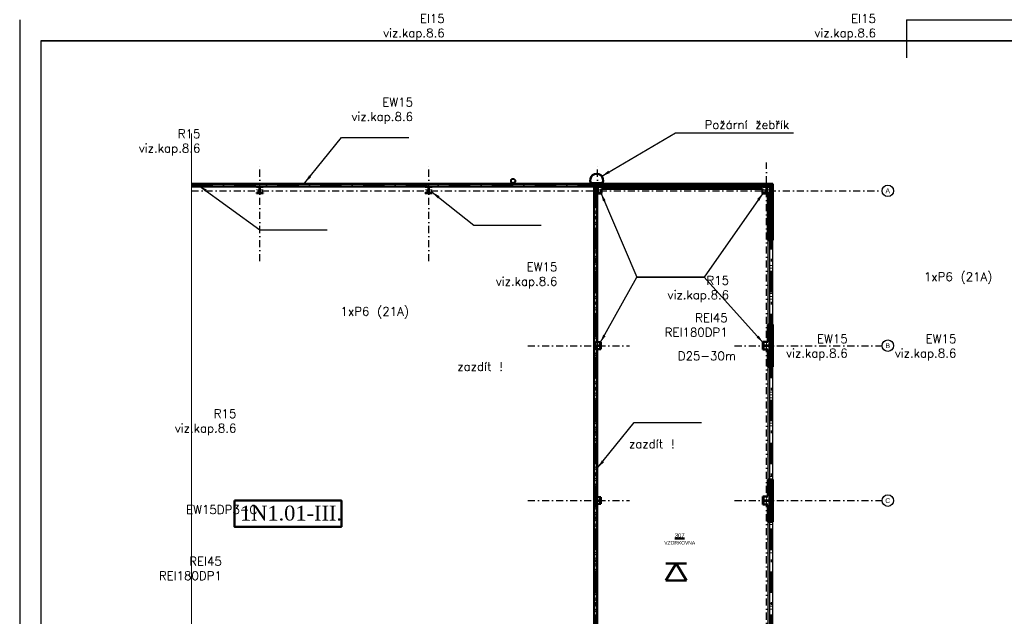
# Model space of a CAD drawing. Header units: millimetres. Extents: x 2886542 to 7567581, y -792623 to 134766.
# Tile 165 of 256: x 4614412 to 4649383, y -358017 to -336834. Entities that reach past the tile are written whole.
import ezdxf
from ezdxf.enums import TextEntityAlignment as Align

# ---------------------------------------------------------------- set-up
doc = ezdxf.new("R2010")
doc.units = ezdxf.units.MM
for name, pattern in [('ACAD_ISO04W100', [30, 24, -3, 0, -3]), ('DASHDOT', [1, 0.5, -0.25, 0, -0.25]), ('DASHDOTX2', [50.8, 25.4, -12.7, 0, -12.7])]:
    doc.linetypes.add(name, pattern=pattern)
for name, color, linetype, lineweight in [('CKIZOLACE', 1, 'Continuous', 18), ('CKOKNA', 1, 'Continuous', 18), ('CKPOPISM', 250, 'Continuous', 50), ('CKPOPISM_POPIS', 3, 'Continuous', 25), ('CKPROSTUPY_NADROVINOU', 7, 'DASHDOT', 25), ('CKRASTR', 7, 'DASHDOT', 18), ('CKRASTR_POPIS', 3, 'Continuous', 25), ('CKSTENY_PODROVINOU', 7, 'Continuous', 25), ('CKSTENY_REZ', 6, 'Continuous', 50), ('CSPROFILY_OSY', 1, 'DASHDOT', 18), ('CSPROFILY_REZY', 4, 'Continuous', 50), ('Text obecně', 7, 'Continuous', 25), ('ZTI-DEŠŤOVÁ-KANALIZACE', 210, 'Continuous', 40)]:
    doc.layers.add(name, color=color, linetype=linetype, lineweight=lineweight)
doc.layers.add('požárničina', color=10, linetype='Continuous')
doc.layers.add('srafy', color=251, linetype='Continuous')
doc.styles.add('ARIAL', font='arial.ttf')
doc.styles.add('DVERE', font='SIMPLEX.shx', dxfattribs={"width": 0.65})
doc.styles.add('ROMANT', font='romant')
doc.styles.get("Standard").update_dxf_attribs({"font": 'arial.ttf'})
doc.linetypes.add('IZOLACE_POLYSTYREN_PENOVY', pattern='A,0.001,[228,CADKON.SHX,S=0.1,R=0,X=0,Y=0],-2', length=2.001)
doc.linetypes.add('PRERUSENI', pattern='A,60,[100,CADKON.SHX,S=2.5,R=0,X=0,Y=0],-10', length=70)
doc.dimstyles.new('1_75', dxfattribs={"dimscale": 75, "dimtxt": 2.5, "dimasz": 2, "dimexe": 0.7, "dimexo": 0.625, "dimgap": 1, "dimtad": 1, "dimdec": 0, "dimrnd": 1, "dimtxsty": 'DVERE', "dimblk": 'OBLIQUE', "dimcen": 1.5, "dimclrd": 256, "dimclre": 256, "dimclrt": 4, "dimadec": 0, "dimazin": 0, "dimtm": 1e-09, "dimtfac": 1, "dimtdec": 0, "dimtix": 1, "dimtmove": 2, "dimatfit": 3, "dimldrblk": 'OBLIQUE', "dimfxl": 0, "dimarcsym": 0})
doc.dimstyles.new('úhlová', dxfattribs={"dimscale": 0.2, "dimtxt": 2.5, "dimasz": 1.5, "dimexe": 0, "dimexo": 3, "dimgap": 1, "dimtad": 1, "dimdec": 0, "dimzin": 0, "dimdsep": 46, "dimtxsty": 'ROMANT', "dimcen": 5, "dimclrd": 256, "dimclre": 256, "dimclrt": 7, "dimadec": 1, "dimazin": 0, "dimtfac": 1, "dimtdec": 0, "dimtix": 1, "dimtmove": 2, "dimatfit": 3, "dimfxl": 0, "dimtvp": 2, "dimtolj": 1, "dimtzin": 0, "dimarcsym": 0})
pattern_1 = [(45, (4537494.36, -384227.15), (-101.02788, 101.02788), []), (45, (4537561.71, -384227.15), (-101.02788, 101.02788), [])]

# ---------------------------------------------------------------- blocks, each defined once
blk = doc.blocks.new('CK_S_EXT_HEAHEA240')
for p, q in [((-120, 115), (120, 115)), ((-120, 115), (-120, 103)), ((-120, 103), (-24.75, 103)), ((-3.75, -82), (-3.75, 82)), ((3.75, -82), (3.75, 82)), ((120, 103), (24.75, 103)), ((120, 115), (120, 103)), ((-120, -115), (-120, -103)), ((-120, -103), (-24.75, -103)), ((-120, -115), (120, -115)), ((120, -103), (24.75, -103)), ((120, -115), (120, -103))]:
    blk.add_line(p, q)
for centre, start, end in [((-24.75, 82), 0, 90), ((24.75, 82), 90, 180), ((-24.75, -82), 270, 0), ((24.75, -82), 180, 270)]:
    blk.add_arc(centre, 21, start, end)
blk = doc.blocks.new('CK_S_EXT_HEAHEA200')
for p, q in [((-100, 95), (100, 95)), ((-100, 95), (-100, 85)), ((-100, 85), (-21.25, 85)), ((-3.25, -67), (-3.25, 67)), ((3.25, -67), (3.25, 67)), ((100, 85), (21.25, 85)), ((100, 95), (100, 85)), ((-100, -95), (-100, -85)), ((-100, -85), (-21.25, -85)), ((-100, -95), (100, -95)), ((100, -85), (21.25, -85)), ((100, -95), (100, -85))]:
    blk.add_line(p, q)
for centre, start, end in [((-21.25, 67), 0, 90), ((21.25, 67), 90, 180), ((-21.25, -67), 270, 0), ((21.25, -67), 180, 270)]:
    blk.add_arc(centre, 18, start, end)
blk = doc.blocks.new('CKBL2010716102415', base_point=(100360, -19048))
blk = doc.blocks.new('_Oblique')
at = {"color": 0, "linetype": 'ByBlock', "lineweight": -2}
blk.add_line((-0.5, -0.5), (0.5, 0.5), dxfattribs=at)
blk = doc.blocks.new('*D5175')
at = {"layer": 'Defpoints', "color": 0, "linetype": 'Continuous', "lineweight": 50}
for p in [(4641157, -323053), (4643947, -323211), (4643947, -450521)]:
    blk.add_point(p, dxfattribs=at)
at = {"layer": 'požárničina', "color": 7, "linetype": 'Continuous', "lineweight": -2}
for p, q in [((4643947, -323399), (4643947, -323106)), ((4641157, -323147), (4641157, -323316))]:
    blk.add_line(p, q, dxfattribs=at)
at = {"layer": 'požárničina', "color": 7, "lineweight": -2}
blk.add_line((4641157, -323211), (4643947, -323211), dxfattribs=at)
at = {"layer": 'požárničina', "color": 7, "linetype": 'Continuous', "lineweight": -2, "xscale": 300, "yscale": 300, "zscale": 300, "rotation": 180}
blk.add_blockref('_Oblique', (4641157, -323211), dxfattribs=at)
at = {"layer": 'požárničina', "color": 7, "linetype": 'Continuous', "lineweight": -2, "xscale": 300, "yscale": 300, "zscale": 300}
blk.add_blockref('_Oblique', (4643947, -323211), dxfattribs=at)
at = {"layer": 'požárničina', "color": 7, "linetype": 'Continuous', "lineweight": 9, "insert": (4642552, -322874), "char_height": 375, "attachment_point": 5, "style": 'DVERE'}
blk.add_mtext('2790', dxfattribs=at)

msp = doc.modelspace()

# ---------------------------------------------------------------- hatches: boundary and pattern name
at = {"layer": 'srafy'}
h = msp.add_hatch(dxfattribs=at)
h.set_pattern_fill('ANSI32', color=0, scale=15, style=0)
h.set_pattern_definition(pattern_1)
h.paths.add_polyline_path([(4634818.7, -342989), (4634818.7, -348409), (4634938.7, -348405.7), (4634938.7, -348289), (4634918.7, -348289), (4634918.7, -342989)])
h = msp.add_hatch(dxfattribs=at)
h.set_pattern_fill('ANSI32', color=0, scale=15, style=0)
h.set_pattern_definition(pattern_1)
edge = h.paths.add_edge_path()
edge.add_line((4634918.7, -348529), (4634938.7, -348529))
edge.add_line((4634938.7, -348529), (4634938.7, -348412.2))
edge.add_line((4634938.7, -348412.2), (4634871.7, -348412.2))
edge.add_arc((4634871.7, -348430.2), 18, 90, 180)
edge.add_line((4634853.7, -348430.2), (4634853.7, -348509))
edge.add_line((4634853.7, -348509), (4634843.7, -348509))
edge.add_line((4634843.7, -348509), (4634843.7, -348409))
edge.add_line((4634843.7, -348409), (4634818.7, -348409))
edge.add_line((4634818.7, -348409), (4634818.7, -353909))
edge.add_line((4634818.7, -353909), (4634843.7, -353909))
edge.add_line((4634843.7, -353909), (4634843.7, -353809))
edge.add_line((4634843.7, -353809), (4634853.7, -353809))
edge.add_line((4634853.7, -353809), (4634853.7, -353887.7))
edge.add_arc((4634871.7, -353887.7), 18, 180, 270)
edge.add_line((4634871.7, -353905.7), (4634938.7, -353905.7))
edge.add_line((4634938.7, -353905.7), (4634938.7, -353789))
edge.add_line((4634938.7, -353789), (4634918.7, -353789))
edge.add_line((4634918.7, -353789), (4634918.7, -348529))
h = msp.add_hatch(dxfattribs=at)
h.set_pattern_fill('ANSI32', color=0, scale=15, style=0)
h.set_pattern_definition(pattern_1)
edge = h.paths.add_edge_path()
edge.add_line((4634918.7, -354029), (4634938.7, -354029))
edge.add_line((4634938.7, -354029), (4634938.7, -353912.2))
edge.add_line((4634938.7, -353912.2), (4634871.7, -353912.2))
edge.add_arc((4634871.7, -353930.2), 18, 90, 180)
edge.add_line((4634853.7, -353930.2), (4634853.7, -354009))
edge.add_line((4634853.7, -354009), (4634843.7, -354009))
edge.add_line((4634843.7, -354009), (4634843.7, -353909))
edge.add_line((4634843.7, -353909), (4634818.7, -353909))
edge.add_line((4634818.7, -353909), (4634818.7, -359409))
edge.add_line((4634818.7, -359409), (4634843.7, -359409))
edge.add_line((4634843.7, -359409), (4634843.7, -359309))
edge.add_line((4634843.7, -359309), (4634853.7, -359309))
edge.add_line((4634853.7, -359309), (4634853.7, -359387.7))
edge.add_arc((4634871.7, -359387.7), 18, 180, 270)
edge.add_line((4634871.7, -359405.7), (4634938.7, -359405.7))
edge.add_line((4634938.7, -359405.7), (4634938.7, -359289))
edge.add_line((4634938.7, -359289), (4634918.7, -359289))
edge.add_line((4634918.7, -359289), (4634918.7, -354029))

# ---------------------------------------------------------------- linework, layer by layer
at = {"layer": 'CKIZOLACE', "color": 0, "linetype": 'IZOLACE_POLYSTYREN_PENOVY', "ltscale": 5}
for points in [[(4634818.7, -342709), (4641058.7, -342709)], [(4641108.7, -344659), (4641108.7, -342659)], [(4641108.7, -349159), (4641108.7, -347659)], [(4641108.7, -354659), (4641108.7, -353159)]]:
    msp.add_lwpolyline(points, dxfattribs=at)
at = {"layer": 'CKOKNA', "color": 0}
for p, q in [((4641058.7, -344759), (4641058.7, -344659)), ((4641158.7, -344659), (4641058.7, -344659)), ((4641058.7, -345559), (4641058.7, -344759)), ((4641158.7, -344759), (4641058.7, -344759)), ((4641158.7, -344759), (4641158.7, -344659)), ((4641158.7, -345559), (4641158.7, -344759)), ((4641158.7, -345559), (4641058.7, -345559)), ((4641058.7, -345559), (4641058.7, -345659)), ((4641158.7, -345659), (4641058.7, -345659)), ((4641058.7, -345659), (4641058.7, -345759)), ((4641058.7, -346559), (4641058.7, -345759)), ((4641158.7, -345759), (4641058.7, -345759)), ((4641158.7, -345559), (4641158.7, -345659)), ((4641158.7, -345659), (4641158.7, -345759)), ((4641158.7, -346559), (4641158.7, -345759)), ((4641158.7, -346559), (4641058.7, -346559)), ((4641058.7, -346559), (4641058.7, -346659)), ((4641158.7, -346659), (4641058.7, -346659)), ((4641058.7, -346659), (4641058.7, -346759)), ((4641058.7, -347559), (4641058.7, -346759)), ((4641158.7, -346759), (4641058.7, -346759)), ((4641158.7, -346559), (4641158.7, -346659)), ((4641158.7, -346659), (4641158.7, -346759)), ((4641158.7, -347559), (4641158.7, -346759)), ((4641158.7, -347559), (4641058.7, -347559)), ((4641058.7, -347559), (4641058.7, -347659)), ((4641158.7, -347559), (4641158.7, -347659)), ((4641158.7, -347659), (4641058.7, -347659)), ((4641158.7, -349159), (4641058.7, -349159)), ((4641058.7, -349259), (4641058.7, -349159)), ((4641158.7, -349259), (4641058.7, -349259)), ((4641058.7, -350059), (4641058.7, -349259)), ((4641158.7, -349259), (4641158.7, -349159)), ((4641158.7, -350059), (4641158.7, -349259)), ((4641158.7, -350059), (4641058.7, -350059)), ((4641058.7, -350059), (4641058.7, -350159)), ((4641158.7, -350159), (4641058.7, -350159)), ((4641058.7, -350159), (4641058.7, -350259)), ((4641158.7, -350259), (4641058.7, -350259)), ((4641058.7, -351059), (4641058.7, -350259)), ((4641158.7, -350059), (4641158.7, -350159)), ((4641158.7, -350159), (4641158.7, -350259)), ((4641158.7, -351059), (4641158.7, -350259)), ((4641158.7, -351059), (4641058.7, -351059)), ((4641058.7, -351059), (4641058.7, -351159)), ((4641158.7, -351059), (4641158.7, -351159)), ((4641158.7, -351159), (4641058.7, -351159)), ((4641058.7, -351159), (4641058.7, -351259)), ((4641158.7, -351259), (4641058.7, -351259)), ((4641058.7, -352059), (4641058.7, -351259)), ((4641158.7, -351159), (4641158.7, -351259)), ((4641158.7, -352059), (4641158.7, -351259)), ((4641058.7, -352059), (4641058.7, -352159)), ((4641158.7, -352059), (4641058.7, -352059)), ((4641158.7, -352059), (4641158.7, -352159)), ((4641158.7, -352159), (4641058.7, -352159)), ((4641058.7, -352159), (4641058.7, -352259)), ((4641058.7, -353059), (4641058.7, -352259)), ((4641158.7, -352259), (4641058.7, -352259)), ((4641158.7, -352159), (4641158.7, -352259)), ((4641158.7, -353059), (4641158.7, -352259)), ((4641158.7, -353059), (4641058.7, -353059)), ((4641058.7, -353059), (4641058.7, -353159)), ((4641158.7, -353159), (4641058.7, -353159)), ((4641158.7, -353059), (4641158.7, -353159)), ((4641058.7, -354759), (4641058.7, -354659)), ((4641158.7, -354659), (4641058.7, -354659)), ((4641058.7, -355559), (4641058.7, -354759)), ((4641158.7, -354759), (4641058.7, -354759)), ((4641158.7, -354759), (4641158.7, -354659)), ((4641158.7, -355559), (4641158.7, -354759)), ((4641158.7, -355559), (4641058.7, -355559)), ((4641058.7, -355559), (4641058.7, -355659)), ((4641158.7, -355559), (4641158.7, -355659)), ((4641158.7, -355659), (4641058.7, -355659)), ((4641058.7, -355659), (4641058.7, -355759)), ((4641158.7, -355759), (4641058.7, -355759)), ((4641058.7, -356559), (4641058.7, -355759)), ((4641158.7, -355659), (4641158.7, -355759)), ((4641158.7, -356559), (4641158.7, -355759)), ((4641158.7, -356559), (4641058.7, -356559)), ((4641058.7, -356559), (4641058.7, -356659)), ((4641158.7, -356659), (4641058.7, -356659)), ((4641058.7, -356659), (4641058.7, -356759)), ((4641158.7, -356559), (4641158.7, -356659)), ((4641158.7, -356659), (4641158.7, -356759)), ((4641158.7, -356759), (4641058.7, -356759)), ((4641058.7, -357559), (4641058.7, -356759)), ((4641158.7, -357559), (4641158.7, -356759)), ((4641158.7, -357559), (4641058.7, -357559)), ((4641058.7, -357559), (4641058.7, -357659)), ((4641158.7, -357659), (4641058.7, -357659)), ((4641058.7, -357659), (4641058.7, -357759)), ((4641158.7, -357559), (4641158.7, -357659)), ((4641158.7, -357659), (4641158.7, -357759)), ((4641058.7, -358559), (4641058.7, -357759)), ((4641158.7, -357759), (4641058.7, -357759)), ((4641158.7, -358559), (4641158.7, -357759))]:
    msp.add_line(p, q, dxfattribs=at)
at = {"layer": 'CKPROSTUPY_NADROVINOU', "color": 0, "ltscale": 500}
for p, q in [((4622938.7, -345409), (4622938.7, -341909)), ((4628938.7, -345409), (4628938.7, -341909)), ((4634938.7, -345409), (4634938.7, -341909)), ((4640938.7, -377641.3), (4640938.7, -341909)), ((4620512.3, -342909), (4645043.1, -342909)), ((4632463.9, -348409), (4636072.1, -348409)), ((4639805.4, -348409), (4645043.1, -348409)), ((4632463.9, -353909), (4636072.1, -353909)), ((4639805.4, -353909), (4645043.1, -353909))]:
    msp.add_line(p, q, dxfattribs=at)
at = {"layer": 'CKRASTR', "color": 0, "linetype": 'PRERUSENI'}
msp.add_line((4620512.3, -340870.8), (4620512.3, -366789.9), dxfattribs=at)
at = {"layer": 'CKRASTR', "color": 0}
for p, q in [((4634938.7, -349542.3), (4634938.7, -347275.7)), ((4634938.7, -355042.3), (4634938.7, -352775.7))]:
    msp.add_line(p, q, dxfattribs=at)
at = {"layer": 'CKRASTR_POPIS', "color": 0}
for centre in [(4645247, -342909), (4645247, -348409), (4645247, -353909)]:
    msp.add_circle(centre, 203.9, dxfattribs=at)
at = {"layer": 'CKSTENY_PODROVINOU', "color": 0}
for p, q in [((4634818.7, -342659), (4641058.7, -342659)), ((4634818.7, -342759), (4634818.7, -342659)), ((4641058.7, -344659), (4641058.7, -342659)), ((4641058.7, -342659), (4641158.7, -342659)), ((4641058.7, -342759), (4641058.7, -342659)), ((4634818.7, -342759), (4641058.7, -342759)), ((4640983.7, -344659), (4640983.7, -347658.9)), ((4641058.7, -347659), (4641058.7, -344659)), ((4641058.7, -344659), (4641158.7, -344659)), ((4641158.7, -347659), (4641158.7, -344659)), ((4641058.7, -349159), (4641058.7, -347659)), ((4641058.7, -347659), (4641158.7, -347659)), ((4640983.7, -349159), (4640983.7, -353159)), ((4641058.7, -353159), (4641058.7, -349159)), ((4641058.7, -349159), (4641158.7, -349159)), ((4641158.7, -353159), (4641158.7, -349159)), ((4641058.7, -354659), (4641058.7, -353159)), ((4641058.7, -353159), (4641158.7, -353159)), ((4640983.7, -354659), (4640983.7, -358659)), ((4641058.7, -358659), (4641058.7, -354659)), ((4641058.7, -354659), (4641158.7, -354659)), ((4641158.7, -358659), (4641158.7, -354659))]:
    msp.add_line(p, q, dxfattribs=at)
at = {"layer": 'CKSTENY_REZ', "color": 0}
for p, q in [((4641158.7, -342659), (4620512.3, -342659)), ((4634818.7, -342759), (4634818.7, -342659)), ((4641158.7, -344659), (4641158.7, -342659)), ((4641058.7, -342759), (4620512.3, -342759)), ((4634818.7, -364809), (4634818.7, -342759)), ((4634818.7, -342759), (4634918.7, -342759)), ((4634918.7, -348289), (4634918.7, -343009)), ((4634918.7, -343009), (4635078.7, -343009)), ((4635078.7, -342834), (4640798.7, -342834)), ((4635078.7, -343009), (4635078.7, -342834)), ((4640798.7, -343009), (4640798.7, -342834)), ((4640983.7, -343009), (4640798.7, -343009)), ((4640983.7, -343009), (4640983.7, -344659)), ((4641058.7, -344659), (4641058.7, -342759)), ((4640983.7, -344659), (4641058.7, -344659)), ((4641158.7, -344659), (4641058.7, -344659)), ((4640983.7, -347658.9), (4640983.7, -348269)), ((4641058.7, -347659), (4640983.7, -347658.9)), ((4641058.7, -349159), (4641058.7, -347659)), ((4641158.7, -347659), (4641058.7, -347659)), ((4641158.7, -349159), (4641158.7, -347659)), ((4635053.7, -348289), (4634918.7, -348289)), ((4635053.7, -348289), (4635053.7, -348529)), ((4640803.7, -348269), (4640803.7, -348549)), ((4640983.7, -348269), (4640803.7, -348269)), ((4635053.7, -348529), (4634918.7, -348529)), ((4634918.7, -353789), (4634918.7, -348529)), ((4640803.7, -348549), (4640983.7, -348549)), ((4640983.7, -348549), (4640983.7, -349159)), ((4640983.7, -349159), (4641058.7, -349159)), ((4641158.7, -349159), (4641058.7, -349159)), ((4640983.7, -353159), (4640983.7, -353769)), ((4641058.7, -353159), (4640983.7, -353159)), ((4641058.7, -354659), (4641058.7, -353159)), ((4641158.7, -353159), (4641058.7, -353159)), ((4641158.7, -354659), (4641158.7, -353159)), ((4634918.7, -353789), (4635053.7, -353789)), ((4635053.7, -353789), (4635053.7, -354029)), ((4640803.7, -353769), (4640803.7, -354049)), ((4640983.7, -353769), (4640803.7, -353769)), ((4635053.7, -354029), (4634918.7, -354029)), ((4634918.7, -359289), (4634918.7, -354029)), ((4640803.7, -354049), (4640983.7, -354049)), ((4640983.7, -354049), (4640983.7, -354659)), ((4640983.7, -354659), (4641058.7, -354659)), ((4641158.7, -354659), (4641058.7, -354659))]:
    msp.add_line(p, q, dxfattribs=at)
at = {"layer": 'CSPROFILY_OSY', "color": 0}
for p, q in [((4623068.7, -342874), (4622808.7, -342874)), ((4622938.7, -342714), (4622938.7, -342999)), ((4629068.7, -342874), (4628808.7, -342874)), ((4628938.7, -342714), (4628938.7, -342999)), ((4635068.7, -342874), (4634808.7, -342874)), ((4634938.7, -342714), (4634938.7, -342999)), ((4641068.7, -342874), (4640808.7, -342874)), ((4640938.7, -342714), (4640938.7, -342999)), ((4634938.7, -348519), (4634938.7, -348299)), ((4640938.7, -348279), (4640938.7, -348539)), ((4635043.7, -348409), (4634833.7, -348409)), ((4640813.7, -348409), (4641063.7, -348409)), ((4634938.7, -354019), (4634938.7, -353799)), ((4640938.7, -353779), (4640938.7, -354039)), ((4635043.7, -353909), (4634833.7, -353909)), ((4640813.7, -353909), (4641063.7, -353909))]:
    msp.add_line(p, q, dxfattribs=at)
at = {"layer": 'požárničina', "linetype": 'DASHDOTX2', "lineweight": 60, "ltscale": 30}
for p, q in [((4620510.8, -342708.7), (4641108.7, -342708.7)), ((4634866.3, -342708.7), (4634866.3, -365109.3)), ((4641108.7, -342708.7), (4641108.7, -365108.6))]:
    msp.add_line(p, q, dxfattribs=at)
at = {"layer": 'požárničina', "color": 1, "linetype": 'Continuous', "lineweight": 50}
msp.add_line((4634699.8, -342634.7), (4635107.7, -342634.7), dxfattribs=at)
at = {"layer": 'požárničina', "linetype": 'ACAD_ISO04W100', "lineweight": 50, "ltscale": 50, "extrusion": (0, 0, -1)}
for p, q in [((4637362.9, -356748.8), (4637728.1, -356141.9)), ((4637362.9, -356141.9), (4638093.3, -356141.9)), ((4638093.3, -356748.8), (4637728.1, -356141.9)), ((4637362.9, -356748.8), (4638093.3, -356748.8))]:
    msp.add_line(p, q, dxfattribs=at)
at = {"layer": 'požárničina', "color": 1, "linetype": 'Continuous', "lineweight": 50}
msp.add_lwpolyline([(4622039.5, -353908.1), (4625837.3, -353908.1), (4625837.3, -354838.9), (4622039.5, -354838.9)], close=True, dxfattribs=at)
msp.add_arc((4634903.7, -342532.2), 228.2, 333.32908, 206.67092, dxfattribs=at)
at = {"layer": 'Text obecně'}
for p, q in [((4614412.2, -336834), (4614412.2, -381582.9)), ((4614412.2, -336834), (4614412.2, -381582.9)), ((4645911.4, -336834), (4645911.4, -338183.1)), ((4645911.4, -336834), (4645911.4, -338183.1)), ((4645911.4, -336834), (4677410.7, -336834)), ((4615162.1, -337583.9), (4645911.4, -337583.9)), ((4645911.4, -337583.9), (4615162.1, -337583.9)), ((4645911.4, -337583.9), (4615162.1, -337583.9)), ((4615162.1, -337583.9), (4645911.4, -337583.9)), ((4645911.4, -337583.9), (4615162.1, -337583.9)), ((4645911.4, -337583.9), (4615162.1, -337583.9)), ((4615162.1, -337583.9), (4645911.4, -337583.9)), ((4645911.4, -337583.9), (4615162.1, -337583.9)), ((4645911.4, -337583.9), (4615162.1, -337583.9)), ((4615162.1, -337583.9), (4645911.4, -337583.9)), ((4645911.4, -337583.9), (4615162.1, -337583.9)), ((4645911.4, -337583.9), (4615162.1, -337583.9)), ((4645161.4, -337583.9), (4615162.1, -337583.9)), ((4615162.1, -337583.9), (4645911.4, -337583.9)), ((4645911.4, -337583.9), (4615162.1, -337583.9)), ((4645911.4, -337583.9), (4615162.1, -337583.9)), ((4615162.1, -337583.9), (4615162.1, -380833)), ((4615162.1, -337583.9), (4615162.1, -380833)), ((4615162.1, -337583.9), (4615162.1, -380833)), ((4676660.7, -337583.9), (4645911.4, -337583.9)), ((4645911.4, -337583.9), (4676660.7, -337583.9)), ((4645911.4, -337583.9), (4676660.7, -337583.9)), ((4646661.4, -337583.9), (4676660.7, -337583.9))]:
    msp.add_line(p, q, dxfattribs=at)
at = {"layer": 'ZTI-DEŠŤOVÁ-KANALIZACE', "color": 0}
msp.add_circle((4631938.1, -342559), 75, dxfattribs=at)

# ---------------------------------------------------------------- block references
at = {"layer": 'CKPOPISM', "color": 0}
ref = msp.add_blockref('CKBL2010716102415', (4637854.2, -355470.5), dxfattribs=dict(at, xscale=0.5, yscale=0.5, zscale=0.5))
ref.add_attrib('JMENO', 'VZORKOVNA', dxfattribs={"layer": 'CKPOPISM_POPIS', "height": 125}).set_placement((4637854.2, -355470.5), align=Align.CENTER)
ref.add_attrib('CISLO', '%%U307', dxfattribs={"height": 150, "style": 'ARIAL'}).set_placement((4637854.2, -355220.5), align=Align.CENTER)
at = {"layer": 'CSPROFILY_REZY', "color": 0}
for name, p, rotation in [('CK_S_EXT_HEAHEA240', (4622938.7, -342874), 180), ('CK_S_EXT_HEAHEA240', (4628938.7, -342874), 180), ('CK_S_EXT_HEAHEA240', (4634938.7, -342874), 180), ('CK_S_EXT_HEAHEA240', (4640938.7, -342874), 180), ('CK_S_EXT_HEAHEA240', (4640938.7, -348409), 270), ('CK_S_EXT_HEAHEA200', (4634938.7, -348409), 90), ('CK_S_EXT_HEAHEA200', (4634938.7, -353909), 90), ('CK_S_EXT_HEAHEA240', (4640938.7, -353909), 270)]:
    msp.add_blockref(name, p, dxfattribs=dict(at, rotation=rotation))

# ---------------------------------------------------------------- texts
at = {"layer": 'CKRASTR_POPIS', "color": 0, "style": 'ARIAL', "width": 0.8}
for s, p in [('A', (4645242.9, -342909)), ('B', (4645242.9, -348409)), ('C', (4645242.9, -353909))]:
    msp.add_text(s, height=175, dxfattribs=at).set_placement(p, align=Align.MIDDLE)
at = {"layer": 'požárničina', "color": 1, "lineweight": 30, "char_height": 307.125, "width": 715494.708, "attachment_point": 3}
for s, insert in [('{\\Ftxt,bigfont|c238;EI15\\Pviz.kap.8.6}', (4629507.3, -336641)), ('{\\Ftxt,bigfont|c238;EI15\\Pviz.kap.8.6}', (4644823.9, -336641)), ('{\\Ftxt,bigfont|c238;EW15\\Pviz.kap.8.6}', (4628382.9, -339610.1)), ('{\\Ftxt,bigfont|c238;Požární žebřík}', (4641746.8, -340407.7)), ('{\\Ftxt,bigfont|c238;R15\\Pviz.kap.8.6}', (4620830.8, -340731.3)), ('{\\Ftxt,bigfont|c238;EW15\\Pviz.kap.8.6}', (4633508.6, -345460.6)), ('{\\Ftxt,bigfont|c238;1xP6 (21A)}', (4648960.5, -345806.8)), ('{\\Ftxt,bigfont|c238;R15\\Pviz.kap.8.6}', (4639608.3, -345937.2)), ('{\\Ftxt,bigfont|c238;1xP6 (21A)}', (4628239.7, -347036.9)), ('{\\Ftxt,bigfont|c238;REI45\\PREI180DP1}', (4639558.4, -347267.1)), ('{\\Ftxt,bigfont|c238;EW15\\Pviz.kap.8.6}', (4643818.9, -348011)), ('{\\Ftxt,bigfont|c238;EW15\\Pviz.kap.8.6}', (4647679.8, -348011)), ('{\\Ftxt,bigfont|c238;D25-30m}', (4639852.2, -348619.5)), ('{\\Ftxt,bigfont|c238;zazdít !}', (4631575.9, -348995.2)), ('{\\Ftxt,bigfont|c238;R15\\Pviz.kap.8.6}', (4622107.3, -350669.7)), ('{\\Ftxt,bigfont|c238;zazdít !}', (4637673.2, -351743)), ('{\\Ftxt,bigfont|c238;EW15DP3-C}', (4622849.1, -354076.5)), ('{\\Ftxt,bigfont|c238;REI45\\PREI180DP1}', (4621592.5, -355911))]:
    msp.add_mtext(s, dxfattribs=dict(at, insert=insert))
at = {"layer": 'požárničina', "linetype": 'DASHDOTX2', "lineweight": 50, "ltscale": 30, "insert": (4622236.1, -354089.6), "char_height": 526.848, "width": 4917.595, "attachment_point": 1}
msp.add_mtext('{\\fTimes New Roman|b0|i0|c238|p18;1N1.01-III.}', dxfattribs=at)

# ---------------------------------------------------------------- dimensions: what is measured, and where the dimension line sits
at = {"layer": 'požárničina', "color": 7, "linetype": 'Continuous', "lineweight": 9}
dim = msp.add_linear_dim(base=(4643947.2, -323211.3), p1=(4641157.2, -323053), p2=(4643947.2, -450520.6), dimstyle='1_75', override={"dimscale": 150, "dimclrd": 7, "dimclre": 7, "dimclrt": 7, "dimfxl": 1.25, "dimfxlon": 1, "dimtfill": 1, "dimtfillclr": 256}, dxfattribs=at)
dim.commit()
dim.dimension.update_dxf_attribs({"geometry": '*D5175', "text_midpoint": (4642552.2, -322873.8)})

# ---------------------------------------------------------------- leaders
at = {"layer": 'požárničina'}
for points in [[(4635083.2, -342391.2), (4637704.8, -340847.8), (4641897.5, -340847.8)], [(4624540.5, -342622.4), (4625841.2, -341012.6), (4628234.5, -341012.6)], [(4620789.2, -342730), (4622937.2, -344294.3), (4625330.5, -344294.3)], [(4629057.2, -342952.4), (4630544, -344123.8), (4632937.2, -344123.8)], [(4635057.2, -342986.6), (4636327.6, -345973.8), (4638720.8, -345973.8)], [(4640817.2, -342986.6), (4638720.8, -345973.8), (4636327.6, -345973.8)], [(4635032.2, -348306.6), (4636327.6, -345973.8), (4638720.8, -345973.8)], [(4640822.2, -348306.6), (4638720.8, -345973.8), (4636327.6, -345973.8)], [(4634937.2, -352748.7), (4636237.9, -351138.8), (4638631.2, -351138.8)]]:
    msp.add_leader(points, dimstyle='úhlová', override={"dimasz": 1500, "dimgap": 1, "dimtad": 0}, dxfattribs=at)

doc.saveas('drawing.dxf')
